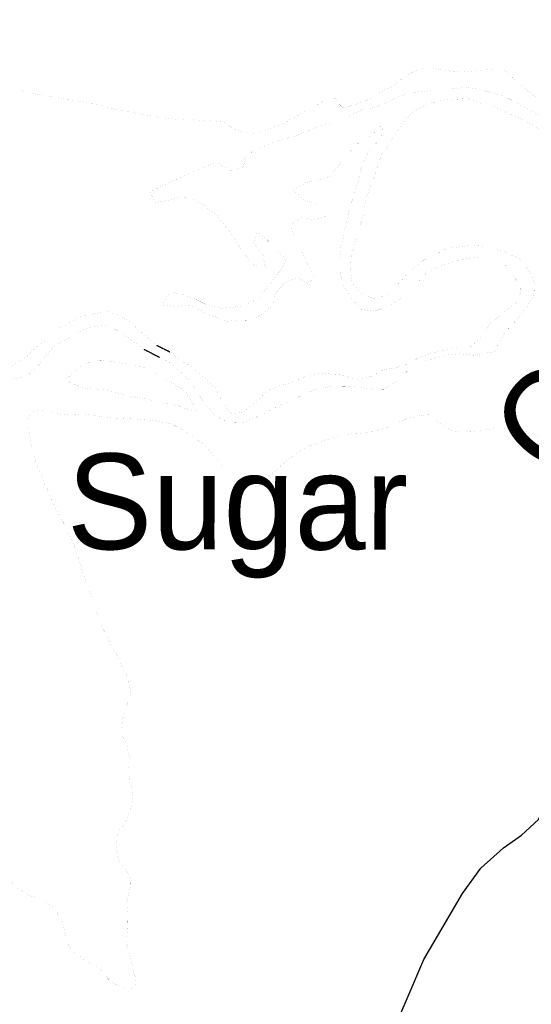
# Model space of a CAD drawing. Header units: feet. Extents: x 2045852 to 2423567, y 671180 to 1091522.
# Tile 56 of 101: x 2219910 to 2222585, y 954023 to 959170. Entities that reach past the tile are written whole.
import ezdxf
from ezdxf.enums import TextEntityAlignment as Align

# ---------------------------------------------------------------- set-up
doc = ezdxf.new("R2010")
doc.units = ezdxf.units.FT
doc.header["$MEASUREMENT"] = 0
doc.linetypes.add('stream', pattern=[1.4, 0.7, -0.1, 0.1, -0.1, 0.1, -0.1, 0.1, -0.1])
for name, color, linetype in [('GM_X_Major_River', 5, 'stream'), ('GM_X_Major_River_Text', 5, 'Continuous'), ('GM_X_State_Route', 1, 'Continuous')]:
    doc.layers.add(name, color=color, linetype=linetype)
doc.styles.add('Style-font31', font='font31.shx')

msp = doc.modelspace()

# ---------------------------------------------------------------- linework, layer by layer
at = {"layer": 'GM_X_Major_River'}
for p, q in [((2220626.6, 957467.7), (2220694.8, 957434.1)), ((2220560.7, 957446.7), (2220641.1, 957405.5))]:
    msp.add_line(p, q, dxfattribs=at)
at = {"layer": 'GM_X_Major_River', "ltscale": 0.333, "const_width": 0.18, "flags": 128}
for points in [[(2219176.6, 959169.9), (2219188.7, 959165.9), (2219200.8, 959160), (2219212.9, 959154.1), (2219225, 959148.2), (2219241.2, 959142.2), (2219255.3, 959136.3), (2219269.4, 959128.4), (2219285.5, 959122.5), (2219303.7, 959112.6), (2219319.8, 959104.7), (2219333.9, 959096.8), (2219348.1, 959090.8), (2219364.2, 959082.9), (2219380.3, 959075), (2219398.5, 959067.1), (2219412.6, 959061.2), (2219428.7, 959053.3), (2219446.9, 959045.4), (2219463, 959037.5), (2219481.2, 959029.6), (2219501.3, 959021.7), (2219515.4, 959015.8), (2219527.5, 959009.8), (2219539.6, 959003.9), (2219555.8, 958996), (2219571.9, 958988.1), (2219586, 958982.2), (2219598.1, 958978.2), (2219614.2, 958970.3), (2219628.4, 958962.4), (2219644.5, 958954.5), (2219658.7, 958944.6), (2219676.8, 958934.7), (2219686.9, 958926.7), (2219697, 958918.7), (2219703.2, 958908.8), (2219717.3, 958896.8), (2219721.4, 958886.8), (2219733.5, 958878.9), (2219743.7, 958868.9), (2219755.8, 958860.9), (2219767.9, 958855), (2219782, 958845.1), (2219798.2, 958837.2), (2219816.3, 958831.3), (2219832.4, 958825.4), (2219854.6, 958817.5), (2219872.7, 958811.6), (2219888.8, 958807.7), (2219904.9, 958803.8), (2219919, 958799.9), (2219933.1, 958796), (2219947.2, 958792.1), (2219959.3, 958790.2), (2219971.4, 958786.2), (2219981.4, 958786.3), (2219991.5, 958784.4), (2220005.6, 958780.5), (2220074, 958768.9), (2220092.1, 958765.1), (2220112.2, 958761.2), (2220130.3, 958757.3), (2220146.4, 958755.4), (2220164.5, 958751.5), (2220182.6, 958747.7), (2220202.7, 958745.8), (2220216.8, 958743.9), (2220232.9, 958742), (2220245, 958740.1), (2220257, 958738.2), (2220271.1, 958734.2), (2220291.3, 958730.4), (2220313.4, 958724.5), (2220331.5, 958720.6), (2220349.6, 958716.8), (2220365.7, 958712.9), (2220381.9, 958706.9), (2220402, 958703.1), (2220420.1, 958699.2), (2220440.2, 958695.3), (2220456.3, 958693.4), (2220474.4, 958689.6), (2220494.5, 958685.7), (2220512.7, 958681.8), (2220530.8, 958679.9), (2220548.9, 958676), (2220569, 958672.2), (2220591.1, 958668.3), (2220611.2, 958664.5), (2220631.4, 958660.6), (2220655.5, 958658.8), (2220673.6, 958654.9), (2220693.7, 958653), (2220713.8, 958651.2), (2220731.9, 958649.3), (2220752, 958649.4), (2220772.1, 958647.6), (2220788.2, 958647.7), (2220806.3, 958647.8), (2220822.3, 958645.9)], [(2220822.3, 958645.9), (2220838.4, 958646), (2220856.5, 958644.2), (2220878.6, 958642.3), (2220896.7, 958642.5), (2220912.8, 958640.6), (2220924.9, 958640.7), (2220934.9, 958640.7), (2220945, 958638.8), (2220973.1, 958637), (2220983.2, 958629), (2221001.4, 958617.1), (2221019.6, 958605.2), (2221037.7, 958595.3), (2221055.9, 958587.4), (2221070, 958583.5), (2221088.1, 958579.6), (2221104.2, 958577.7), (2221114.2, 958575.8), (2221128.3, 958575.9), (2221148.3, 958582.1), (2221168.4, 958584.2), (2221186.4, 958590.4), (2221204.5, 958594.5), (2221220.5, 958600.7), (2221234.5, 958606.8), (2221250.5, 958612.9), (2221264.6, 958619), (2221280.6, 958625.2), (2221294.6, 958631.3), (2221310.6, 958639.5), (2221324.6, 958647.6), (2221340.6, 958655.7), (2221358.6, 958665.9), (2221374.6, 958676.1), (2221390.6, 958686.2), (2221406.6, 958696.4), (2221422.6, 958704.5), (2221438.6, 958712.7), (2221458.6, 958722.8), (2221496.6, 958743.2), (2221512.6, 958751.3), (2221528.6, 958759.5), (2221544.7, 958763.6), (2221560.8, 958755.7), (2221571, 958741.7), (2221577.1, 958731.7), (2221593.3, 958715.8), (2221605.4, 958707.9), (2221615.4, 958709.9), (2221629.4, 958716.1), (2221647.4, 958722.2), (2221669.5, 958728.4), (2221687.5, 958734.5), (2221707.6, 958742.7), (2221725.6, 958750.9), (2221741.6, 958757), (2221755.6, 958765.2), (2221771.6, 958777.3), (2221787.6, 958785.5), (2221809.6, 958797.7), (2221827.6, 958807.8), (2221841.6, 958814), (2221855.6, 958822.1), (2221871.6, 958832.2), (2221885.5, 958844.4), (2221901.5, 958854.5), (2221937.5, 958878.9), (2221957.5, 958891.1), (2221969.5, 958895.2), (2221983.5, 958903.3), (2221995.5, 958907.4), (2222007.5, 958911.5), (2222017.6, 958913.6), (2222027.6, 958913.7), (2222037.7, 958913.8), (2222051.7, 958913.9), (2222069.8, 958914), (2222081.9, 958912.1), (2222098, 958910.2), (2222110, 958908.3), (2222122.1, 958906.3), (2222136.2, 958904.4), (2222152.3, 958902.5), (2222166.3, 958900.6), (2222184.4, 958898.8), (2222202.5, 958896.9), (2222220.6, 958897), (2222234.7, 958897.1), (2222252.8, 958899.3), (2222264.8, 958899.4), (2222274.8, 958901.4), (2222286.9, 958901.5), (2222298.9, 958903.6), (2222313, 958903.7), (2222331, 958905.9), (2222349.1, 958908), (2222359.1, 958910.1), (2222369.2, 958910.2), (2222383.2, 958912.3), (2222399.3, 958912.4)], [(2222399.3, 958912.4), (2222411.4, 958912.5), (2222423.4, 958910.5), (2222433.5, 958908.6), (2222447.6, 958902.7), (2222463.8, 958888.8), (2222473.9, 958880.8), (2222486.1, 958866.8), (2222500.2, 958854.9), (2222514.4, 958840.9), (2222528.6, 958827), (2222546.8, 958813.1), (2222560.9, 958803.2), (2222577.1, 958791.2), (2222591.3, 958779.3), (2222605.4, 958769.3), (2222619.5, 958759.4), (2222635.7, 958747.5), (2222649.9, 958737.6), (2222666, 958725.6), (2222680.2, 958713.7), (2222696.3, 958703.8), (2222710.5, 958689.8), (2222730.7, 958677.9), (2222748.9, 958666), (2222767.1, 958654.1), (2222785.3, 958640.2), (2222805.5, 958626.3), (2222825.7, 958614.4), (2222843.8, 958604.5), (2222857.9, 958596.5), (2222872.1, 958588.6), (2222882.2, 958584.7), (2222900.3, 958576.8), (2222916.4, 958568.9), (2222928.5, 958562.9), (2222940.6, 958559), (2222952.7, 958557.1), (2222962.8, 958553.2), (2222978.9, 958551.3), (2222999, 958549.4), (2223009, 958549.5), (2223025.1, 958547.6), (2223037.2, 958547.7), (2223047.2, 958547.7), (2223065.3, 958547.9), (2223075.3, 958547.9), (2223085.4, 958548), (2223109.5, 958550.2), (2223127.5, 958554.3), (2223149.5, 958562.5), (2223167.6, 958568.7), (2223191.6, 958576.9), (2223203.6, 958585), (2223217.6, 958597.2), (2223229.5, 958609.3), (2223241.5, 958621.4), (2223253.4, 958635.6), (2223267.4, 958647.7), (2223279.3, 958663.8), (2223291.3, 958676), (2223305.2, 958688.1), (2223317.2, 958698.2), (2223329.2, 958704.4), (2223339.2, 958710.4), (2223349.2, 958714.5), (2223359.2, 958718.6), (2223371.3, 958720.7), (2223387.4, 958716.8), (2223401.4, 958714.9), (2223413.5, 958711), (2223451.8, 958695.2), (2223463.9, 958691.3), (2223474, 958687.3), (2223484.1, 958683.4), (2223494.2, 958677.4), (2223506.3, 958673.5), (2223516.3, 958669.6), (2223528.4, 958665.7), (2223546.5, 958661.8), (2223556.6, 958657.8), (2223570.7, 958653.9), (2223584.8, 958648), (2223600.9, 958644.1), (2223617, 958638.2), (2223631.1, 958634.3), (2223647.3, 958628.4), (2223663.4, 958626.5), (2223673.4, 958624.6), (2223683.5, 958622.6), (2223695.5, 958622.7), (2223713.6, 958620.8), (2223729.7, 958620.9), (2223747.8, 958621.1), (2223765.8, 958625.2), (2223779.9, 958627.3), (2223793.9, 958633.5), (2223809.9, 958641.6), (2223819.9, 958647.7), (2223831.9, 958653.8), (2223841.9, 958659.9)], [(2223692.8, 958060.5), (2223632.4, 958093.9), (2223569.9, 958121.4), (2223507.4, 958158.9), (2223438.9, 958194.3), (2223372.3, 958239.7), (2223303.7, 958281.1), (2223235.3, 958308.5), (2223166.6, 958359.9), (2223101.9, 958417.4), (2223033.4, 958452.8), (2222960.9, 958486.2), (2222902.4, 958515.7), (2222835.9, 958549.1), (2222763.3, 958594.5), (2222688.7, 958635.8), (2222632.3, 958665.4), (2222565.8, 958702.8), (2222497.2, 958742.2), (2222446.9, 958767.8), (2222376.5, 958789.1), (2222306.1, 958806.5), (2222253.9, 958816), (2222187.8, 958811.3), (2222123.7, 958800.7), (2222057.5, 958800), (2221979.4, 958791.3), (2221927.4, 958780.8), (2221863.5, 958756.1), (2221811.6, 958725.5), (2221739.7, 958704.8), (2221689.6, 958696.3), (2221625.8, 958659.6), (2221533.9, 958628.7), (2221479.9, 958614.1), (2221410, 958585.4), (2221348, 958560.8), (2221292, 958546.2), (2221240.1, 958531.7), (2221164.2, 958496.9), (2221092.3, 958462.1), (2221079, 958395.9), (2221008.9, 958381.2), (2220940.3, 958424.6), (2220864.4, 958395.8), (2220798.5, 958365.1), (2220722.7, 958330.3), (2220654.8, 958301.6), (2220594.9, 958269), (2220615.5, 958215.1), (2220679.6, 958223.7), (2220739.6, 958240.3), (2220809.8, 958237), (2220872.3, 958201.5), (2220943, 958146.1), (2220995.8, 958078.5), (2221034.4, 958022.8), (2221077.2, 957955.1), (2221126, 957889.4), (2221194.3, 957876), (2221181.6, 957944), (2221132.9, 958003.7), (2221154.4, 958062), (2221204.9, 958018.4), (2221259.6, 957962.8), (2221304.2, 957911.2), (2221266.7, 957848.7), (2221203.3, 957767.9), (2221153.8, 957709.3), (2221079.9, 957674.6), (2221017.8, 957666), (2220967.7, 957661.5), (2220897.4, 957674.8), (2220831, 957708.2), (2220766.6, 957731.6), (2220694.2, 957749), (2220654.8, 957678.5), (2220727, 957671.2), (2220795.1, 957677.8), (2220857.6, 957650.4), (2220926, 957619), (2220990.5, 957593.6), (2221054.6, 957598.2), (2221120.8, 957596.8), (2221182.6, 957633.5), (2221234.3, 957676.1), (2221245.8, 957730.3), (2221291.3, 957790.8), (2221365.2, 957823.6), (2221427.7, 957786.1)], [(2222391.6, 957428.8), (2222417.1, 957483.1), (2222454.7, 957543.6), (2222512.2, 957604.3), (2222557.8, 957662.8), (2222603.2, 957735.4), (2222604.7, 957785.5), (2222576, 957853.3), (2222527.2, 957919), (2222466.8, 957946.5), (2222406.4, 957971.9), (2222340.1, 957985.3), (2222273.9, 957990.7), (2222207.8, 957982), (2222155.7, 957977.5), (2222081.9, 957942.7), (2222018, 957910.1), (2221946.4, 957851.3), (2221888.9, 957788.6), (2221835.3, 957734), (2221763.3, 957711.2), (2221698.9, 957736.7), (2221648.2, 957794.3), (2221639.5, 957860.3), (2221642.9, 957928.5), (2221660.3, 957994.8), (2221679.7, 958063.1), (2221703.1, 958131.4), (2221714.6, 958189.6), (2221720.1, 958239.8), (2221741.7, 958290.1), (2221759.2, 958340.3), (2221782.6, 958406.7), (2221802.1, 958463), (2221849.7, 958527.5), (2221891.1, 958598.1), (2221922.7, 958648.5), (2221990.3, 958705.2), (2222052.2, 958731.9), (2222116.2, 958748.5), (2222176.3, 958753.1), (2222252.5, 958757.9), (2222322.9, 958732.5), (2222385.2, 958717.1), (2222437.5, 958693.5), (2222500, 958664.1), (2222554.4, 958640.6), (2222622.9, 958601.2), (2222687.4, 958563.7), (2222742, 958524.2), (2222814.5, 958488.8), (2222872.8, 958465.3), (2222941.4, 958421.9), (2222991.8, 958396.3), (2223042.3, 958358.8), (2223104.9, 958315.3), (2223167.4, 958277.8), (2223236, 958230.4), (2223306.6, 958195), (2223375.1, 958155.6), (2223429.5, 958126.1), (2223498, 958094.7), (2223556.5, 958057.2), (2223616.9, 958033.7), (2223679.2, 958024.3)], [(2223679.1, 958024.3), (2223616.9, 958033.7), (2223556.5, 958057.2), (2223498, 958094.7), (2223429.5, 958126.1), (2223375.1, 958155.6), (2223306.6, 958195), (2223236, 958230.4), (2223167.4, 958277.8), (2223104.9, 958315.3), (2223042.3, 958358.8), (2222991.8, 958396.3), (2222941.4, 958421.9), (2222872.8, 958465.3), (2222814.5, 958488.8), (2222742, 958524.2), (2222687.4, 958563.7), (2222622.9, 958601.2), (2222554.4, 958640.6), (2222500, 958664.1), (2222437.5, 958693.5), (2222385.2, 958717.1), (2222322.9, 958732.5), (2222252.5, 958757.9), (2222176.3, 958753.1), (2222116.2, 958748.5), (2222052.2, 958731.9), (2221990.3, 958705.2), (2221922.7, 958648.5), (2221891.1, 958598.1), (2221849.7, 958527.5), (2221802.1, 958463), (2221782.6, 958406.7), (2221759.2, 958340.3), (2221741.7, 958290.1), (2221720.1, 958239.8), (2221714.6, 958189.6), (2221703.1, 958131.4), (2221679.7, 958063.1), (2221660.3, 957994.8), (2221642.9, 957928.5), (2221639.5, 957860.3), (2221648.2, 957794.3), (2221698.9, 957736.7), (2221763.3, 957711.2), (2221835.3, 957734), (2221888.9, 957788.6), (2221946.4, 957851.3), (2222018, 957910.1), (2222081.9, 957942.7), (2222155.7, 957977.5), (2222207.8, 957982), (2222273.9, 957990.7), (2222340.1, 957985.3), (2222406.4, 957971.9), (2222466.8, 957946.5), (2222527.2, 957919), (2222576, 957853.3), (2222604.7, 957785.5), (2222603.2, 957735.4), (2222557.8, 957662.8), (2222512.2, 957604.3), (2222454.7, 957543.6), (2222417.1, 957483.1), (2222391.6, 957428.8)], [(2221427.7, 957786.1), (2221445.3, 957836.4), (2221410.6, 957900.2), (2221387.9, 957960.1), (2221347.2, 958027.8), (2221326.4, 958099.7), (2221380.2, 958134.3), (2221452.5, 958125), (2221520.5, 958145.7), (2221467.8, 958199.3), (2221397.4, 958228.7), (2221340.8, 958278.2), (2221406.5, 958318.9), (2221458.6, 958327.4), (2221528.6, 958348.1), (2221578.1, 958406.7), (2221615.7, 958457.2), (2221683.2, 958527.9), (2221751, 958566.7), (2221806.7, 958619.3), (2221803.3, 958555.2), (2221743.7, 958492.5), (2221708.2, 958428), (2221690.7, 958377.8), (2221679.2, 958323.5), (2221661.7, 958265.3), (2221638.3, 958192.9), (2221624.8, 958140.7), (2221613.3, 958090.5), (2221603.8, 958036.3), (2221590.2, 957986.1), (2221582.9, 957911.9), (2221583.4, 957861.8), (2221598.1, 957789.8), (2221634.8, 957724), (2221697.7, 957654.5), (2221769.9, 957647.2), (2221837.9, 957669.9), (2221907.6, 957714.6), (2221979.1, 957785.5), (2222032.7, 957842.1), (2222100.5, 957880.8), (2222168.5, 957901.5), (2222238.5, 957920.2), (2222304.6, 957928.9), (2222376.8, 957929.6), (2222449.3, 957886.2), (2222500.1, 957822.5), (2222532.8, 957754.8), (2222507.4, 957690.4), (2222445.7, 957641.7), (2222376, 957588.9), (2222334.6, 957520.4), (2222267, 957459.7)], [(2219950.5, 957411.7), (2219975.3, 957442.6), (2220042.8, 957489.7), (2220102.1, 957548.6), (2220163.8, 957581.5), (2220231.5, 957618.5), (2220303.5, 957633.5), (2220361.5, 957644.3), (2220425.9, 957627.2), (2220492.6, 957586), (2220561.7, 957520.9), (2220626.6, 957467.7)], [(2220062.4, 957431), (2220083.4, 957456.2), (2220147, 957495.1), (2220222.6, 957540.2), (2220290.4, 957565.2), (2220368.5, 957572.3), (2220433.1, 957539.1), (2220497.9, 957491.9), (2220560.7, 957446.7)], [(2222267, 957459.7), (2222247.6, 957453.6), (2222195.5, 957453), (2222125.6, 957442.2), (2222061.7, 957425.5), (2221990, 957398.7), (2221926.3, 957365.9), (2221874.5, 957349.3), (2221812.5, 957340.6), (2221742.9, 957303.8), (2221669, 957286.9), (2221598.7, 957312.1), (2221534.6, 957317.4), (2221484.5, 957322.9), (2221414.6, 957310.1), (2221345, 957277.2), (2221275.1, 957258.4), (2221211.3, 957233.7), (2221084.5, 957120.1), (2221014.6, 957109.3), (2220967.8, 957174.9), (2220935.1, 957244.6), (2220862.3, 957307.9), (2220805.7, 957359.3), (2220755.3, 957386.8), (2220694.8, 957434.1)], [(2220062.4, 957431), (2220011.1, 957366.4), (2219949.7, 957309.6), (2219897.8, 957295), (2219835.9, 957284.3), (2219784.5, 957229.6), (2219777.3, 957157.5), (2219777.9, 957099.4), (2219772.6, 957043.3), (2219761.4, 956971), (2219751.9, 956918.9), (2219740.7, 956846.7), (2219703.4, 956786.2), (2219652.1, 956719.5), (2219608.9, 956644.9), (2219617.6, 956580.9), (2219632.4, 956515), (2219671.2, 956449.4), (2219724, 956377.9), (2219780.8, 956306.4), (2219797.6, 956238.5), (2219808.2, 956180.6), (2219813, 956110.5), (2219807.6, 956056.4), (2219800.2, 956006.3), (2219791, 955932.1), (2219783.6, 955881.9), (2219770.2, 955823.7), (2219740.8, 955767.3), (2219717.6, 955701), (2219700.2, 955646.7), (2219673, 955572.3), (2219633.8, 955499.8), (2219594.4, 955443.3), (2219543, 955380.6), (2219485.8, 955311.9), (2219442.3, 955259.3), (2219389.1, 955190.6), (2219331.8, 955123.9), (2219282.5, 955057.3), (2219275.8, 955117.3), (2219321, 955191.9), (2219350.4, 955246.3), (2219393.6, 955322.8), (2219450.8, 955397.6), (2219488.2, 955452.1), (2219547.5, 955514.8), (2219583, 955565.3), (2219626.4, 955623.8), (2219651.8, 955676.2), (2219683, 955746.6), (2219712.3, 955813), (2219737.5, 955887.4), (2219758.6, 955963.8), (2219773.9, 956028), (2219771.1, 956100.1), (2219766.3, 956170.1), (2219773.8, 956220.2), (2219759.1, 956280.2), (2219728.4, 956341.9), (2219693.7, 956403.6), (2219631.1, 956448.9), (2219580.7, 956480.4), (2219546, 956548.1), (2219547.3, 956610.2), (2219546.7, 956660.2), (2219554, 956726.4), (2219621.2, 956799.3), (2219672.8, 956841.9), (2219718.1, 956906.5), (2219717.3, 956976.6), (2219718.7, 957028.6), (2219720, 957086.7), (2219719.3, 957156.8), (2219722.5, 957222.9), (2219752, 957273.3), (2219805.4, 957332), (2219879, 957366.9), (2219950.5, 957411.7)], [(2222391.6, 957428.8), (2222371.9, 957431), (2222284, 957416), (2222209.9, 957423.2), (2222137.9, 957416.3), (2222076, 957399.6), (2222022.2, 957383), (2221952.5, 957348.2), (2221879.3, 957277.3), (2221815.7, 957238.5), (2221765.7, 957237.9), (2221685.5, 957249), (2221611.4, 957254.2), (2221545.3, 957253.5), (2221467.4, 957240.6), (2221395.7, 957211.7), (2221328.1, 957176.9), (2221264.3, 957152.2), (2221190.7, 957113.3), (2221131, 957084.6), (2221069.2, 957061.9), (2221001.1, 957063.1), (2220934.7, 957098.4), (2220873.8, 957171.8), (2220829, 957239.4), (2220772.2, 957310.8), (2220709.5, 957368.2), (2220641.1, 957405.5)], [(2220801, 957189.4), (2220790.8, 957201.3), (2220780.5, 957219.3), (2220768.3, 957233.2), (2220756.1, 957243), (2220746, 957246.9), (2220735.9, 957252.8), (2220725.8, 957258.7), (2220715.7, 957264.6), (2220705.6, 957270.5), (2220693.4, 957280.4), (2220679.2, 957288.2), (2220667.1, 957294.1), (2220655, 957302), (2220638.8, 957309.8), (2220624.6, 957319.7), (2220612.5, 957327.6), (2220600.4, 957335.4), (2220588.2, 957341.3), (2220576.1, 957345.2), (2220564.1, 957349), (2220545.9, 957354.8), (2220515.7, 957360.5), (2220497.6, 957368.3), (2220481.5, 957372.1), (2220467.4, 957371.9), (2220453.4, 957373.8), (2220437.3, 957375.6), (2220419.2, 957377.4), (2220370.9, 957386.8), (2220358.9, 957386.7), (2220346.8, 957388.5), (2220328.8, 957388.3), (2220316.7, 957386.2), (2220304.7, 957384), (2220294.7, 957383.9), (2220280.7, 957379.7), (2220270.7, 957377.6), (2220260.7, 957371.4), (2220250.8, 957367.3), (2220240.8, 957361.2), (2220220.9, 957352.9), (2220209, 957340.7), (2220189.1, 957324.4), (2220175.3, 957308.2), (2220149.4, 957291.9)], [(2220149.4, 957291.9), (2220175.3, 957308.2), (2220189.1, 957324.4), (2220209, 957340.7), (2220220.9, 957352.9), (2220240.8, 957361.2), (2220250.8, 957367.3), (2220260.7, 957371.4), (2220270.7, 957377.6), (2220280.7, 957379.7), (2220294.7, 957383.9), (2220304.7, 957384), (2220316.7, 957386.2), (2220328.8, 957388.3), (2220346.8, 957388.5), (2220358.9, 957386.7), (2220370.9, 957386.8), (2220419.2, 957377.4), (2220437.3, 957375.6), (2220453.4, 957373.8), (2220467.4, 957371.9), (2220481.5, 957372.1), (2220497.6, 957368.3), (2220515.7, 957360.5), (2220545.9, 957354.8), (2220564.1, 957349), (2220576.1, 957345.2), (2220588.2, 957341.3), (2220600.4, 957335.4), (2220612.5, 957327.6), (2220624.6, 957319.7), (2220638.8, 957309.8), (2220655, 957302), (2220667.1, 957294.1), (2220679.2, 957288.2), (2220693.4, 957280.4), (2220705.6, 957270.5), (2220715.7, 957264.6), (2220725.8, 957258.7), (2220735.9, 957252.8), (2220746, 957246.9), (2220756.1, 957243), (2220768.3, 957233.2), (2220780.5, 957219.3), (2220790.8, 957201.3), (2220801, 957189.4), (2220809.2, 957175.5), (2220815.3, 957165.5), (2220821.6, 957147.5), (2220825.7, 957137.5), (2220827.9, 957127.5), (2220834, 957115.6), (2220811.9, 957123.3), (2220795.7, 957129.2), (2220779.6, 957137), (2220741.3, 957150.6), (2220727.2, 957154.4), (2220715.1, 957156.3), (2220699, 957160.1), (2220678.9, 957161.9), (2220662.8, 957163.7), (2220644.7, 957169.5), (2220622.5, 957177.2), (2220600.4, 957181), (2220588.3, 957182.8), (2220576.2, 957186.7), (2220556.1, 957190.5), (2220519.9, 957196), (2220493.8, 957201.7), (2220473.6, 957207.5), (2220449.5, 957213.2), (2220427.3, 957217), (2220413.2, 957220.8), (2220397.1, 957226.7), (2220381, 957230.5), (2220364.9, 957234.3), (2220350.8, 957236.1), (2220336.8, 957238), (2220322.7, 957237.8), (2220302.6, 957239.5), (2220286.6, 957239.3), (2220270.5, 957241.2), (2220254.4, 957243), (2220242.3, 957246.8), (2220226.2, 957252.7), (2220210, 957260.5), (2220193.9, 957266.3), (2220183.8, 957270.2), (2220173.7, 957274.1), (2220157.5, 957283.9), (2220149.4, 957291.9)], [(2220149.4, 957291.9), (2220157.5, 957283.9), (2220173.7, 957274.1), (2220183.8, 957270.2), (2220193.9, 957266.3), (2220210, 957260.5), (2220226.2, 957252.7), (2220242.3, 957246.8), (2220254.4, 957243), (2220270.5, 957241.2), (2220286.6, 957239.3), (2220302.6, 957239.5), (2220322.7, 957237.8), (2220336.8, 957238), (2220350.8, 957236.1), (2220364.9, 957234.3), (2220381, 957230.5), (2220397.1, 957226.7), (2220413.2, 957220.8), (2220427.3, 957217), (2220449.5, 957213.2), (2220473.6, 957207.5), (2220493.8, 957201.7), (2220519.9, 957196), (2220556.1, 957190.5), (2220576.2, 957186.7), (2220588.3, 957182.8), (2220600.4, 957181), (2220622.5, 957177.2), (2220644.7, 957169.5), (2220662.8, 957163.7), (2220678.9, 957161.9), (2220699, 957160.1), (2220715.1, 957156.3), (2220727.2, 957154.4), (2220741.3, 957150.6), (2220779.6, 957137), (2220795.7, 957129.2), (2220811.9, 957123.3), (2220834, 957115.6), (2220827.9, 957127.5), (2220825.7, 957137.5), (2220821.6, 957147.5), (2220815.3, 957165.5), (2220809.2, 957175.5), (2220801, 957189.4)], [(2220485.1, 955275.8), (2220484.8, 955291.8), (2220484.6, 955307.9), (2220482.4, 955325.9), (2220478.1, 955347.9), (2220471.8, 955369.9), (2220465.5, 955389.9), (2220457.3, 955403.8), (2220451, 955419.8), (2220440.6, 955451.8), (2220440.4, 955467.8), (2220444.1, 955487.9), (2220447.9, 955508.1), (2220451.7, 955526.2), (2220457.4, 955544.3), (2220463.2, 955564.4), (2220471, 955584.6), (2220478.7, 955608.7), (2220486.5, 955624.9), (2220488.3, 955638.9), (2220490.1, 955655), (2220487.9, 955671), (2220483.6, 955693), (2220477.2, 955717), (2220468.9, 955741), (2220458.6, 955760.9), (2220450.3, 955778.9), (2220442.1, 955796.9), (2220433.8, 955816.8), (2220421.4, 955844.8), (2220409.1, 955862.7), (2220398.8, 955880.6), (2220388.5, 955900.5), (2220376.2, 955922.4), (2220363.8, 955950.4), (2220347.3, 955984.3), (2220332.8, 956016.2), (2220318.3, 956050.1), (2220305.8, 956084.1), (2220295.4, 956116.1), (2220284.8, 956158), (2220270.3, 956192), (2220257.7, 956229.9), (2220243.2, 956267.9), (2220232.7, 956305.9), (2220222.2, 956341.9), (2220211.7, 956371.8), (2220201.3, 956399.8), (2220193, 956425.8), (2220184.6, 956447.7), (2220174.4, 956465.7), (2220166.1, 956483.6), (2220155.8, 956507.6), (2220145.4, 956527.5), (2220135.2, 956547.4), (2220124.9, 956565.4), (2220114.6, 956585.3), (2220104.3, 956603.2), (2220096.1, 956621.2), (2220069.2, 956679), (2220060.9, 956699), (2220052.5, 956725), (2220038.2, 956746.9), (2220029.9, 956768.8), (2220021.6, 956790.8), (2220013.3, 956810.8), (2220005, 956828.7), (2219998.8, 956844.7), (2219992.5, 956864.7), (2219986.2, 956884.7), (2219982, 956902.7), (2219975.7, 956924.7), (2219971.4, 956940.7), (2219969.2, 956958.7), (2219967, 956968.7), (2219964.9, 956982.7), (2219962.7, 956994.7), (2219960.5, 957008.7), (2219958.3, 957022.7), (2219958.1, 957038.8), (2219955.9, 957052.8), (2219955.7, 957064.8), (2219955.6, 957078.9), (2219957.4, 957092.9), (2219969.2, 957109.1), (2219979.1, 957119.3), (2219993.1, 957125.5), (2220005.1, 957127.6), (2220017.1, 957127.8), (2220035.2, 957124), (2220065.4, 957116.3), (2220097.6, 957110.7), (2220131.8, 957107.1), (2220165.9, 957103.5), (2220196, 957103.8), (2220222.1, 957106.2), (2220246.2, 957106.5), (2220266.3, 957104.7), (2220284.4, 957102.9), (2220304.5, 957099.2), (2220328.6, 957097.4)], [(2220328.6, 957097.4), (2220352.7, 957091.7), (2220390.9, 957088.2), (2220489.3, 957083.3), (2220525.4, 957081.8), (2220559.6, 957078.2), (2220591.7, 957076.5), (2220619.9, 957072.9), (2220644, 957069.2), (2220670.2, 957063.4), (2220692.3, 957059.7), (2220712.5, 957051.9), (2220728.6, 957044.1), (2220746.8, 957034.3), (2220789.3, 957006.7), (2220813.6, 956991), (2220854.1, 956963.4), (2220882.5, 956941.7), (2220900.9, 956917.8), (2220913, 956907.9), (2220923.3, 956894), (2220935.5, 956880.1), (2220945.7, 956866.2), (2220957.9, 956850.3), (2220972.3, 956830.4), (2220986.6, 956808.5), (2221002.9, 956786.6), (2221019.2, 956770.8), (2221031.4, 956758.9), (2221041.5, 956751), (2221051.7, 956741.1), (2221061.8, 956733.2), (2221071.9, 956729.3), (2221082, 956725.4), (2221094.1, 956723.5), (2221110.1, 956723.7), (2221128.2, 956723.9), (2221146.2, 956728.2), (2221162.2, 956732.4), (2221172.2, 956736.5), (2221182, 956748.7), (2221193.8, 956768.9), (2221215.7, 956783.2), (2221229.6, 956795.4), (2221245.5, 956807.6), (2221261.3, 956825.9), (2221283.1, 956846.2), (2221308.9, 956866.6), (2221334.7, 956886.9), (2221408.4, 956934), (2221432.3, 956944.3), (2221460.3, 956954.7), (2221484.2, 956965), (2221506.2, 956971.3), (2221528.2, 956977.5), (2221552.2, 956983.8), (2221580.2, 956992.2), (2221612.2, 956998.6), (2221648.2, 957005.1), (2221684.3, 957007.5), (2221716.4, 957011.9), (2221746.4, 957016.3), (2221772.4, 957022.6), (2221812.4, 957031.1), (2221834.4, 957039.4), (2221852.4, 957047.7), (2221868.3, 957055.9), (2221884.3, 957064.1), (2221896.2, 957068.3), (2221908.2, 957074.4), (2221924.2, 957080.6), (2221944.1, 957086.9), (2221964.2, 957091.2), (2221988.2, 957097.5), (2222018.2, 957101.8), (2222036.2, 957104.1), (2222050.3, 957104.2), (2222066.4, 957096.4), (2222080.7, 957082.5), (2222101, 957064.7), (2222121.2, 957048.9), (2222145.5, 957033.2), (2222169.7, 957023.4), (2222193.9, 957017.7), (2222218, 957014), (2222254.1, 957014.4), (2222288.2, 957016.8), (2222334.3, 957025.4), (2222372.3, 957029.9), (2222402.4, 957032.2), (2222426.5, 957032.5), (2222446.6, 957030.8), (2222464.7, 957029), (2222484.8, 957025.2), (2222506.9, 957025.5), (2222526.9, 957023.7), (2222551.1, 957018), (2222571.2, 957012.2), (2222641.8, 956987), (2222664, 956977.2), (2222682.2, 956967.4)], [(2220097.7, 954516.8), (2220103.9, 954504.9), (2220112.2, 954488.9), (2220118.4, 954474.9), (2220126.6, 954461), (2220132.8, 954445), (2220139, 954433.1), (2220141.1, 954423.1), (2220145.3, 954413.1), (2220145.5, 954397), (2220147.7, 954381), (2220151.9, 954367), (2220158.2, 954349), (2220166.4, 954331.1), (2220176.7, 954315.2), (2220188.9, 954301.3), (2220201.1, 954291.4), (2220213.2, 954283.5), (2220223.4, 954273.6), (2220239.5, 954263.8), (2220257.8, 954247.9), (2220320.5, 954212.6), (2220334.7, 954202.7), (2220344.9, 954190.8), (2220353, 954178.9), (2220363.3, 954165), (2220375.5, 954153.1), (2220385.6, 954143.2), (2220397.8, 954133.3), (2220407.9, 954127.4), (2220424, 954121.6), (2220434.1, 954115.7), (2220448.2, 954111.8), (2220464.3, 954110), (2220476.4, 954108.2), (2220488.4, 954108.3), (2220500.5, 954106.4), (2220510.5, 954106.6), (2220518.3, 954128.7), (2220518.1, 954142.8), (2220515.9, 954154.8), (2220513.7, 954170.8), (2220507.4, 954188.8), (2220503.2, 954208.8), (2220494.7, 954240.8), (2220488.3, 954268.8), (2220479.9, 954296.8), (2220473.6, 954320.8), (2220469.3, 954342.8), (2220469, 954362.8), (2220470.8, 954380.9), (2220472.5, 954401), (2220474.2, 954425.1), (2220474, 954445.1), (2220473.6, 954469.2), (2220473.2, 954499.3), (2220474.9, 954521.4), (2220472.7, 954537.4), (2220470.6, 954547.4), (2220470.4, 954559.4), (2220479.9, 954603.7), (2220485.7, 954617.8), (2220487.5, 954633.9), (2220491.3, 954650), (2220491.1, 954664), (2220486.9, 954682), (2220482.7, 954698), (2220474.4, 954712), (2220464.2, 954723.9), (2220454, 954737.8), (2220443.8, 954751.7), (2220435.6, 954767.7), (2220427.4, 954781.6), (2220423.1, 954797.6), (2220418.8, 954821.6), (2220414.5, 954843.6), (2220414.2, 954865.7), (2220417.9, 954891.8), (2220425.6, 954916), (2220433.4, 954934.1), (2220443.2, 954948.3), (2220455, 954964.5), (2220460.9, 954976.6), (2220470.8, 954990.8), (2220476.6, 955006.9), (2220486.3, 955029.1), (2220492.1, 955047.2), (2220495.9, 955063.3), (2220497.7, 955077.3), (2220499.5, 955091.4), (2220501.3, 955109.5), (2220499.1, 955125.5), (2220496.9, 955141.5), (2220494.6, 955159.6), (2220490.4, 955177.6), (2220486.1, 955195.6), (2220481.8, 955217.6), (2220479.6, 955233.6), (2220479.4, 955249.7), (2220481.2, 955263.7), (2220485.1, 955275.8)], [(2218955.9, 954216.1), (2218978.2, 954198.3), (2218992.3, 954188.5), (2219002.5, 954182.6), (2219012.6, 954174.7), (2219020.8, 954162.8), (2219035, 954150.9), (2219047.1, 954141), (2219061.3, 954131.1), (2219071.4, 954127.2), (2219085.5, 954125.4), (2219107.5, 954133.7), (2219119.4, 954141.9), (2219137.3, 954154.1), (2219155.2, 954166.4), (2219173.1, 954180.6), (2219188.9, 954192.9), (2219202.8, 954207.1), (2219218.7, 954217.3), (2219230.6, 954227.5), (2219242.5, 954237.7), (2219250.4, 954247.8), (2219273.9, 954294.2), (2219281.6, 954318.4), (2219291.3, 954344.6), (2219295, 954366.7), (2219298.7, 954390.8), (2219300.4, 954414.9), (2219300.1, 954436.9), (2219295.8, 954459), (2219293.5, 954479), (2219289.2, 954505), (2219282.9, 954523), (2219278.6, 954545), (2219274.3, 954565), (2219270, 954589), (2219267.7, 954615.1), (2219265.4, 954637.1), (2219263.1, 954659.2), (2219264.8, 954681.3), (2219266.5, 954705.4), (2219270.1, 954731.5), (2219275.8, 954757.6), (2219285.4, 954789.8), (2219295.1, 954820), (2219306.7, 954848.3), (2219318.4, 954876.5), (2219330.1, 954900.7), (2219341.8, 954926.9), (2219357.5, 954953.2), (2219371.2, 954979.4), (2219385, 954999.7), (2219396.8, 955013.9), (2219406.7, 955026), (2219416.6, 955038.2), (2219426.5, 955044.3), (2219446.4, 955056.6), (2219462.4, 955066.8), (2219478.3, 955073), (2219494.3, 955077.2), (2219506.4, 955079.4), (2219522.4, 955081.6), (2219538.4, 955081.8), (2219560.5, 955080), (2219582.6, 955078.3), (2219608.8, 955074.6), (2219628.9, 955068.8), (2219647.1, 955061), (2219661.2, 955053.2), (2219671.4, 955043.3), (2219681.5, 955033.4), (2219714.3, 954987.6), (2219724.5, 954971.7), (2219730.8, 954953.7), (2219737.1, 954929.7), (2219747.4, 954909.8), (2219755.8, 954883.8), (2219766.2, 954855.8), (2219776.6, 954825.9), (2219787, 954795.9), (2219797.4, 954767.9), (2219807.8, 954744), (2219818.1, 954724.1), (2219828.3, 954708.2), (2219838.5, 954694.2), (2219846.7, 954682.3), (2219863, 954666.4), (2219877.2, 954650.6), (2219893.5, 954634.7), (2219915.8, 954618.9), (2219938, 954605.2), (2219958.3, 954593.4), (2219982.5, 954583.6), (2220000.6, 954575.8), (2220016.8, 954568), (2220034.9, 954562.2), (2220051.1, 954554.4), (2220065.2, 954546.5), (2220079.4, 954538.7), (2220089.6, 954526.8), (2220097.7, 954516.8)]]:
    msp.add_lwpolyline(points, dxfattribs=at)
at = {"layer": 'GM_X_State_Route', "flags": 128}
msp.add_lwpolyline([(2221777.4, 953681.7), (2222022.6, 954256.2), (2222225.3, 954602.4), (2222321.5, 954734.5), (2222439.8, 954840.4), (2222533.9, 954906.4), (2222622.1, 954988.4), (2222698.4, 955116.4), (2222734.6, 955226.6), (2222760.7, 955286.6), (2222810.8, 955340.6), (2222893, 955408.6), (2223055.3, 955566.5), (2223273.8, 955792.5), (2223434.1, 955916.5), (2223588.3, 956008.3), (2223820.5, 956070), (2224194.6, 956083.4), (2224676.7, 956080.5), (2224759.9, 956080.9), (2225334.9, 956083.3)], dxfattribs=at)

# ---------------------------------------------------------------- texts
at = {"layer": 'GM_X_Major_River_Text', "style": 'Style-font31'}
for s, height, rotation, p in [('Cr.', 500.07, 47.9129, (2223006.9, 957064.6)), ('Sugar', 500.08, 359.9146, (2221049.2, 956400.6))]:
    msp.add_text(s, height=height, rotation=rotation, dxfattribs=at).set_placement(p, align=Align.CENTER)

doc.saveas('drawing.dxf')
